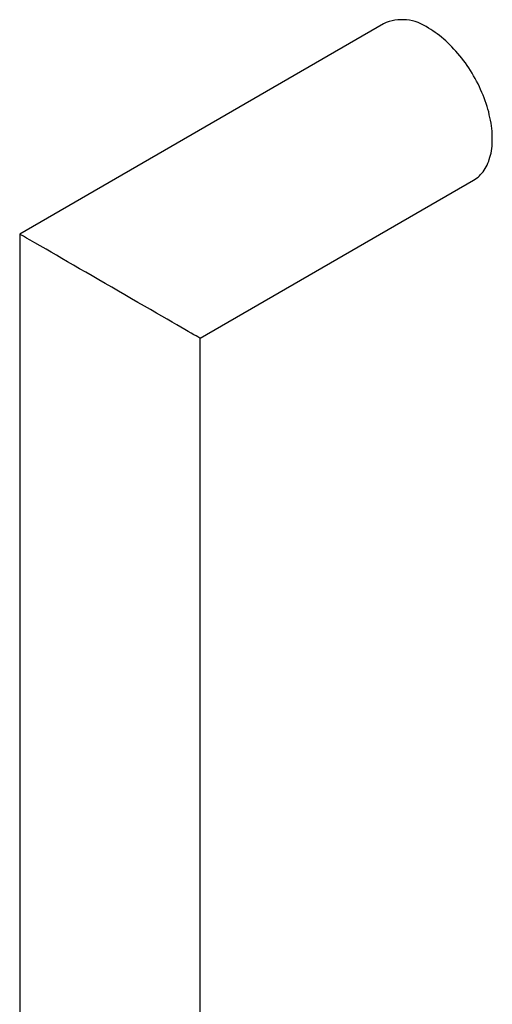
# Model space of a CAD drawing. Header units: millimetres. Extents: x 8 to 1188, y 12 to 1567.
# Tile 11 of 14: x 1122 to 1174, y 600 to 709. Entities that reach past the tile are written whole.
import ezdxf

# ---------------------------------------------------------------- set-up
doc = ezdxf.new("R2010")
doc.units = ezdxf.units.MM

msp = doc.modelspace()

# ---------------------------------------------------------------- linework, layer by layer
at = {"color": 7, "linetype": 'Continuous', "lineweight": 30}
for p, q in [((1161.91, 708.63), (1121.56, 685.33)), ((1141.56, 673.79), (1171.91, 691.31)), ((1121.56, 685.33), (1121.56, 449.48)), ((1141.56, 449.48), (1141.56, 673.79))]:
    msp.add_line(p, q, dxfattribs=at)
at = {"color": 7, "linetype": 'Continuous', "lineweight": 30, "flags": 128}
msp.add_lwpolyline([(1171.91, 691.31), (1171.91, 691.31), (1172.08, 691.41), (1172.24, 691.53), (1172.4, 691.65), (1172.55, 691.78), (1172.69, 691.93), (1172.83, 692.08), (1172.95, 692.24), (1173.08, 692.41), (1173.19, 692.59), (1173.3, 692.78), (1173.4, 692.97), (1173.49, 693.18), (1173.58, 693.39), (1173.65, 693.61), (1173.72, 693.84), (1173.78, 694.07), (1173.84, 694.31), (1173.88, 694.56), (1173.92, 694.81), (1173.95, 695.07), (1173.97, 695.34), (1173.98, 695.61), (1173.98, 695.89), (1173.98, 696.17), (1173.97, 696.45), (1173.95, 696.74), (1173.92, 697.04), (1173.88, 697.33), (1173.84, 697.63), (1173.78, 697.94), (1173.72, 698.24), (1173.65, 698.55), (1173.58, 698.86), (1173.49, 699.17), (1173.4, 699.48), (1173.3, 699.79), (1173.19, 700.1), (1173.08, 700.41), (1172.95, 700.72), (1172.83, 701.03), (1172.69, 701.34), (1172.55, 701.65), (1172.4, 701.96), (1172.24, 702.26), (1172.08, 702.56), (1171.91, 702.86), (1171.74, 703.15), (1171.56, 703.44), (1171.38, 703.73), (1171.19, 704.01), (1170.99, 704.29), (1170.79, 704.56), (1170.59, 704.83), (1170.38, 705.09), (1170.17, 705.34), (1169.95, 705.59), (1169.73, 705.83), (1169.51, 706.07), (1169.28, 706.3), (1169.05, 706.52), (1168.82, 706.73), (1168.59, 706.94), (1168.35, 707.13), (1168.11, 707.32), (1167.88, 707.5), (1167.64, 707.67), (1167.4, 707.84), (1167.15, 707.99), (1166.91, 708.13)], dxfattribs=at)
at = {"color": 7, "linetype": 'Continuous', "lineweight": 30}
msp.add_arc((1163.99, 704.09), 4.99, 54.1436, 114.546, dxfattribs=at)
for start_param, end_param in [(2.356235, 3.141633), (0.000041, 2.356235)]:
    msp.add_ellipse((1131.56, 679.56), major_axis=(10, -5.77), ratio=0.00007, start_param=start_param, end_param=end_param, dxfattribs=at)

doc.saveas('drawing.dxf')
